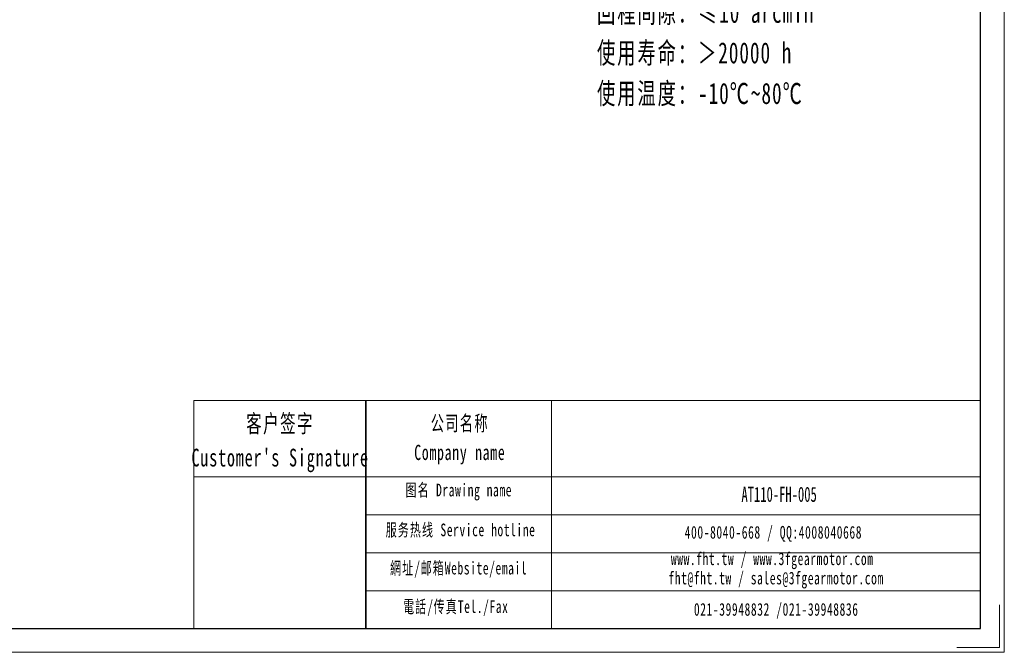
# Model space of a CAD drawing. Header units: millimetres. Extents: x 1110 to 2087, y -85 to 606.
# Tile 3 of 7: x 1605 to 2087, y -85 to 225. Entities that reach past the tile are written whole.
import ezdxf

# ---------------------------------------------------------------- set-up
doc = ezdxf.new("R2010")
doc.units = ezdxf.units.MM
doc.layers.get('0').update_dxf_attribs({"lineweight": 35})
for name, color, linetype, lineweight in [('7标注层', 4, 'Continuous', 18), ('SLD-0', 7, 'Continuous', 18), ('图框_外框线', 7, 'Continuous', 18), ('尺寸线层', 3, 'Continuous', 18)]:
    doc.layers.add(name, color=color, linetype=linetype, lineweight=lineweight)
doc.styles.add('标准', font='txt', dxfattribs={"width": 0.667})

msp = doc.modelspace()

# ---------------------------------------------------------------- linework, layer by layer
msp.add_line((1774.3471, 38.0294), (1774.3471, -73.6678))
at = {"layer": '7标注层', "color": 0}
msp.add_line((1690.089, 38.0294), (1690.089, -73.6487), dxfattribs=at)
at = {"layer": '图框_外框线'}
for p, q in [((1690.089, 38.0294), (1774.3471, 38.0294)), ((1774.3471, 38.0294), (1774.3471, -73.6487)), ((1774.3471, 38.0294), (2075.1726, 38.0294)), ((1865.1295, 38.0294), (1865.1295, -73.6487)), ((1690.089, 0.7624), (1774.3471, 0.7624)), ((1774.3471, 0.7624), (2075.1726, 0.7624)), ((1774.3471, -17.8712), (2075.1726, -17.8712)), ((1774.3471, -36.5047), (2075.1726, -36.5047)), ((1774.3471, -55.1382), (2075.1726, -55.1382))]:
    msp.add_line(p, q, dxfattribs=at)
at = {"layer": '图框_外框线', "color": 3}
msp.add_lwpolyline([(1109.6262, -85.2817), (2086.8057, -85.2817), (2086.8057, 605.7238), (1109.6262, 605.7238)], close=True, dxfattribs=at)
at = {"layer": '图框_外框线', "color": 3, "lineweight": 25}
msp.add_lwpolyline([(1167.7916, -73.6487), (2075.1726, -73.6487), (2075.1726, 594.0907), (1167.7916, 594.0907)], close=True, dxfattribs=at)
at = {"layer": '图框_外框线', "color": 3}
msp.add_lwpolyline([(2084.4791, -62.0156), (2084.4791, -82.9551), (2063.5395, -82.9551)], dxfattribs=at)

# ---------------------------------------------------------------- texts
at = {"layer": 'SLD-0', "color": 1, "attachment_point": 2, "line_spacing_factor": 1.15057, "style": '标准'}
for s, insert, char_height, width in [("\\T1.1;客户签字\\PCustomer's Signature", (1732.3633, 31.1349), 8.695648, 108.174753), ('\\T1.1;公司名称\\PCompany name', (1820.3141, 30.6733), 7.453412, 96.498416), ('\\T1.1;图名 Drawing name', (1819.8046, -2.6725), 6.211177, 79.43278), ('{\\fSimSun|b1|i0|c134|p49;\\H0.73946x;\\W0.91621x;AT110-FH-005}', (1976.5978, -4.1723), 10, 63.282401), ('\\T1.1;服务热线 Service hotline', (1820.6854, -22.2034), 6.211177, 88.495748), ('\\T1.1;400-8040-668 / QQ:4008040668', (1973.7932, -23.3902), 6.211177, 180.840956), ('\\T1.1;www.fht.tw / www.3fgearmotor.com ', (1973.2205, -36.3272), 6.211177, 181.044533), ('\\T1.1;網址/邮箱Website/email', (1819.7182, -40.9167), 6.211177, 92.115744), ('{\\T1.10000;fht@fht.tw / sales@3fgearmotor.com }', (1975.1135, -45.7852), 6.211177, 181.044533), ('\\T1.1;電話/传真Tel./Fax', (1818.3267, -59.7759), 6.211177, 93.223626), ('\\T1.1;021-39948832 /021-39948836 ', (1975.1784, -61.1339), 6.211177, 138.241196)]:
    msp.add_mtext(s, dxfattribs=dict(at, insert=insert, char_height=char_height, width=width))
at = {"layer": '尺寸线层', "insert": (1887.4463, 372.657), "char_height": 7.2576, "width": 140.195535, "attachment_point": 1, "line_spacing_factor": 1.15057, "style": '标准'}
msp.add_mtext('\\T1.1;{\\H1.42857x;性能参数：\\P减速比：1:5\\P额定输出力矩：150 N.m\\P最大加速力矩：1.5倍额定扭矩\\P额定输入转速：3000 rpm\\P容许径向力：2700 N\\P容许轴向力：1350 N\\P回程间隙：≤10 arcmin\\P使用寿命：＞20000 h\\P使用温度：-10℃~80℃\\P}', dxfattribs=at)

doc.saveas('drawing.dxf')
